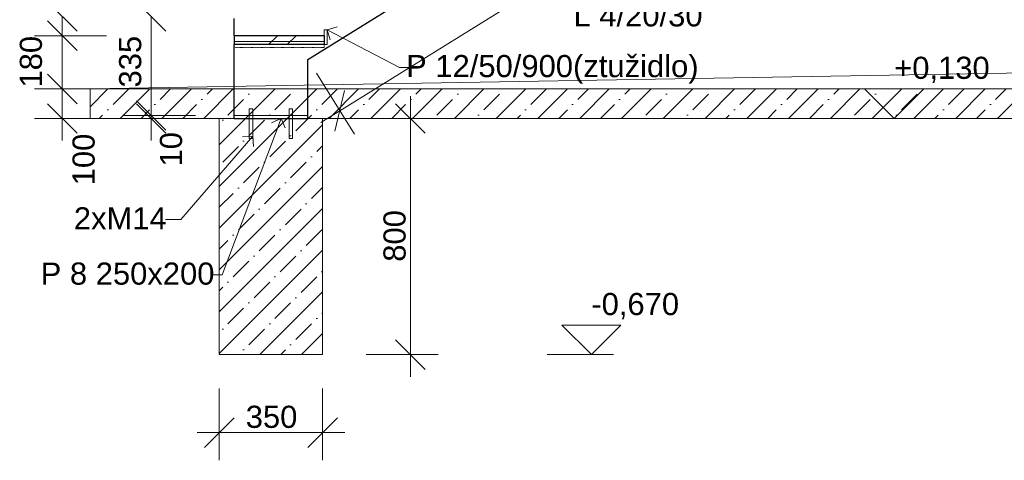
# Model space of a CAD drawing. Header units: millimetres. Extents: x -11934 to 16012, y -44210 to -5230.
# Tile 1 of 7: x 10735 to 14068, y -44210 to -42718. Entities that reach past the tile are written whole.
import ezdxf

# ---------------------------------------------------------------- set-up
doc = ezdxf.new("R2010")
doc.units = ezdxf.units.MM
doc.header["$MEASUREMENT"] = 0
for name, pattern in [('Wipeout_Contour', [1000, 0, -1000]), ('Čerchovaná S', [3.5, 1.5, -0.85, 0.3, -0.85]), ('Čárkovaná', [325, 200, -125]), ('Čárkovaná S', [2.5, 1.5, -1])]:
    doc.linetypes.add(name, pattern=pattern)
for name, color, linetype in [('A-A4_POHLED ZÁPADNÍ_1_Anotace - SP', 7, 'Continuous'), ('A-A4_POHLED ZÁPADNÍ_1_Interiér - schodiště', 7, 'Continuous'), ('A-A4_POHLED ZÁPADNÍ_1_Konstrukce - nosné', 7, 'Continuous'), ('A-A4_POHLED ZÁPADNÍ_1_Kóty - SP', 7, 'Continuous'), ('A-A4_POHLED ZÁPADNÍ_1_Nové_Interiér - schodiště', 7, 'Continuous'), ('A-A4_POHLED ZÁPADNÍ_1_Nové_Výplně – Řezové', 7, 'Continuous')]:
    doc.layers.add(name, color=color, linetype=linetype)
doc.styles.add('GENEROVANÝ_STYL_1', font='txt')
doc.styles.add('GENEROVANÝ_STYL_2', font='txt')
pattern_1 = [(45, (22541.76, -43182.14), (-70.7107, 70.7107), []), (45, (22506.41, -43146.78), (-70.7107, 70.7107), [75, -25, 0, -25])]

# ---------------------------------------------------------------- blocks, each defined once
blk = doc.blocks.new('*X1', base_point=(10348.1, -44372))
at = {"layer": 'A-A4_POHLED ZÁPADNÍ_1_Nové_Výplně – Řezové', "color": 21, "linetype": 'Continuous', "lineweight": 20, "true_color": 0xffaaaa}
for p, q in [((11577.9, -42802), (11607.9, -42772)), ((11641.1, -42802), (11671.1, -42772))]:
    blk.add_line(p, q, dxfattribs=at)

msp = doc.modelspace()

# ---------------------------------------------------------------- hatches: boundary and pattern name
at = {"layer": 'A-A4_POHLED ZÁPADNÍ_1_Konstrukce - nosné', "linetype": 'Continuous', "lineweight": 0, "true_color": 0xffffff}
h = msp.add_hatch(dxfattribs=at)
h.set_pattern_fill('beton_prostý_3_0001', style=0, pattern_type=2)
h.set_pattern_definition(pattern_1)
h.paths.add_polyline_path([(10973.4, -42952), (10973.4, -43052), (15745.2, -43052), (15745.2, -42952)])
at = {"layer": 'A-A4_POHLED ZÁPADNÍ_1_Konstrukce - nosné', "linetype": 'Continuous', "lineweight": 13}
h = msp.add_hatch(dxfattribs=at)
h.set_pattern_fill('beton_prostý_3_0001', color=253, style=0, pattern_type=2)
h.set_pattern_definition(pattern_1)
h.paths.add_polyline_path([(11410.7, -43052), (11410.7, -43852), (11760.7, -43852), (11760.7, -43052)])

# ---------------------------------------------------------------- linework, layer by layer
at = {"layer": 'A-A4_POHLED ZÁPADNÍ_1_Anotace - SP', "color": 154, "linetype": 'Continuous', "lineweight": 13}
for p, q in [((11775.8, -42752), (11809.6, -42741.4)), ((12020.4, -42879.5), (12054.4, -42879.5)), ((11619.7, -43052), (11420.9, -43581.7)), ((11619.7, -43052), (11587.5, -43066.6)), ((11619.7, -43052), (11634.3, -43084.2)), ((11524.3, -43111.7), (11280.9, -43394.5)), ((11524.3, -43111.7), (11489.1, -43114.4)), ((11524.3, -43111.7), (11527, -43147)), ((11280.9, -43394.5), (11229.2, -43394.5)), ((11420.9, -43581.7), (11386.9, -43581.7))]:
    msp.add_line(p, q, dxfattribs=at)
at = {"layer": 'A-A4_POHLED ZÁPADNÍ_1_Interiér - schodiště', "color": 92, "linetype": 'Continuous', "lineweight": 13, "true_color": 0x00d700}
msp.add_line((11775.8, -42752), (11765.7, -42752), dxfattribs=at)
at = {"layer": 'A-A4_POHLED ZÁPADNÍ_1_Interiér - schodiště', "color": 1, "linetype": 'Čárkovaná S', "lineweight": 18}
for p, q in [((11460.7, -42952), (11460.7, -43042)), ((11710.7, -42952), (11710.7, -43042))]:
    msp.add_line(p, q, dxfattribs=at)
at = {"layer": 'A-A4_POHLED ZÁPADNÍ_1_Interiér - schodiště', "color": 1, "linetype": 'Čárkovaná', "lineweight": 18}
for p, q in [((11512.3, -43019.5), (11524.3, -43019.5)), ((11512.3, -43119.5), (11512.3, -43019.5)), ((11524.3, -43019.5), (11524.3, -43119.5)), ((11659, -43019.5), (11647, -43019.5)), ((11647, -43019.5), (11647, -43119.5)), ((11659, -43119.5), (11659, -43019.5)), ((11524.3, -43119.5), (11512.3, -43119.5)), ((11647, -43119.5), (11659, -43119.5))]:
    msp.add_line(p, q, dxfattribs=at)
at = {"layer": 'A-A4_POHLED ZÁPADNÍ_1_Interiér - schodiště', "color": 1, "linetype": 'Continuous', "lineweight": 18}
for p, q in [((11460.7, -43052), (11460.7, -43042)), ((11460.7, -43042), (11710.7, -43042)), ((11710.7, -43052), (11460.7, -43052)), ((11710.7, -43042), (11710.7, -43052))]:
    msp.add_line(p, q, dxfattribs=at)
at = {"layer": 'A-A4_POHLED ZÁPADNÍ_1_Konstrukce - nosné', "color": 1, "linetype": 'Continuous', "lineweight": 18}
msp.add_line((10973.4, -42952), (15991.4, -42865.7), dxfattribs=at)
at = {"layer": 'A-A4_POHLED ZÁPADNÍ_1_Konstrukce - nosné', "color": 1, "linetype": 'Continuous', "lineweight": 13, "flags": 128}
for points in [[(10973.4, -42952), (15745.2, -42952), (15745.2, -43052), (10973.4, -43052)], [(11410.7, -43052), (11760.7, -43052), (11760.7, -43852), (11410.7, -43852)]]:
    msp.add_lwpolyline(points, close=True, dxfattribs=at)
at = {"layer": 'A-A4_POHLED ZÁPADNÍ_1_Kóty - SP', "color": 154, "linetype": 'Continuous', "lineweight": 13}
for p, q in [((13945.5, -41705.7), (11818.5, -43025.9)), ((10829.2, -42656.9), (10929.2, -42756.9)), ((11130.1, -42656.9), (11230.1, -42756.9)), ((10829.2, -42722), (10929.2, -42822)), ((10879.2, -42772), (10879.2, -42706.9)), ((11180.1, -43042), (11180.1, -42706.9)), ((11029.2, -42772), (10785.4, -42772)), ((10879.2, -42952), (10879.2, -42772)), ((10829.2, -42902), (10929.2, -43002)), ((11739.4, -42898.5), (11868, -43105.6)), ((11029.2, -42952), (10785.4, -42952)), ((10879.2, -43052), (10879.2, -42952)), ((11834.6, -42957.1), (11802.4, -43094.8)), ((13695.4, -43052), (13595.4, -42952)), ((13595.4, -42952), (13795.4, -42952)), ((13795.4, -42952), (13695.4, -43052)), ((11130.1, -42992), (11230.1, -43092)), ((12057.5, -43052), (12057.5, -42977)), ((10829.2, -43002), (10929.2, -43102)), ((11230.1, -43102), (11130.1, -43002)), ((11818.5, -43025.9), (11754.8, -43065.5)), ((12107.5, -43102), (12007.5, -43002)), ((11029.2, -43052), (10785.4, -43052)), ((10879.2, -43127), (10879.2, -43052)), ((11330.1, -43042), (11086.3, -43042)), ((11330.1, -43052), (11086.3, -43052)), ((11180.1, -43052), (11180.1, -43042)), ((11180.1, -43127), (11180.1, -43052)), ((12151.2, -43052), (11907.5, -43052)), ((12057.5, -43852), (12057.5, -43052)), ((13695.4, -43052), (13545.4, -43052)), ((13695.4, -43052), (13770.4, -43052)), ((12670.2, -43852), (12570.2, -43752)), ((12570.2, -43752), (12770.2, -43752)), ((12770.2, -43752), (12670.2, -43852)), ((12007.5, -43802), (12107.5, -43902)), ((12151.2, -43852), (11907.5, -43852)), ((12057.5, -43927), (12057.5, -43852)), ((12670.2, -43852), (12520.2, -43852)), ((12670.2, -43852), (12745.2, -43852)), ((11410.7, -44209.9), (11410.7, -43966.1)), ((11760.7, -44209.9), (11760.7, -43966.1)), ((11460.7, -44066.1), (11360.7, -44166.1)), ((11710.7, -44166.1), (11810.7, -44066.1)), ((11335.7, -44116.1), (11410.7, -44116.1)), ((11410.7, -44116.1), (11760.7, -44116.1)), ((11760.7, -44116.1), (11835.7, -44116.1))]:
    msp.add_line(p, q, dxfattribs=at)
at = {"layer": 'A-A4_POHLED ZÁPADNÍ_1_Nové_Interiér - schodiště', "color": 1, "linetype": 'Continuous', "lineweight": 25}
for p, q in [((11856.1, -42761.9), (12146.1, -42581.9)), ((11710.7, -43052), (11710.7, -42852.2)), ((11460.7, -43052), (11710.7, -43052))]:
    msp.add_line(p, q, dxfattribs=at)

# ---------------------------------------------------------------- texts
at = {"layer": 'A-A4_POHLED ZÁPADNÍ_1_Anotace - SP', "color": 154, "linetype": 'Continuous', "lineweight": 13, "char_height": 75, "attachment_point": 5, "style": 'GENEROVANÝ_STYL_1'}
for s, insert in [('\\A1;{\\pqc;\\fArial|b0|i0|c238|p38;L 4/20/30}', (12828.3, -42703.4)), ('\\A1;{\\pqc;\\fArial|b0|i0|c238|p38;P 1\\fArial|b0|i0|c238|p38;2\\fArial|b0|i0|c238|p38;/50/900(ztužidlo)}', (12538.2, -42886)), ('\\A1;{\\pqc;\\fArial|b0|i0|c238|p38;2xM14}', (11075.6, -43390.3)), ('\\A1;{\\pqc;\\fArial|b0|i0|c238|p38;P 8 \\fArial|b0|i0|c238|p38;2\\fArial|b0|i0|c238|p38;50x\\fArial|b0|i0|c238|p38;2\\fArial|b0|i0|c238|p38;00}', (11100.3, -43578))]:
    msp.add_mtext(s, dxfattribs=dict(at, insert=insert))
at = {"layer": 'A-A4_POHLED ZÁPADNÍ_1_Kóty - SP', "color": 154, "linetype": 'Continuous', "lineweight": 13, "char_height": 75, "attachment_point": 7, "rotation": 90, "style": 'GENEROVANÝ_STYL_2'}
for s, insert, width in [('\\A1;{\\pql;\\fArial|b0|i0|c0|p38;180}', (10811.5, -42947.3), 170.744), ('\\A1;{\\pql;\\fArial|b0|i0|c0|p38;335}', (11147.6, -42947.1), 170.744), ('\\A1;{\\pql;\\fArial|b0|i0|c0|p38;100}', (10989.9, -43278.5), 170.744), ('\\A1;{\\pql;\\fArial|b0|i0|c0|p38;10}', (11285.9, -43214.7), 113.829), ('\\A1;{\\pql;\\fArial|b0|i0|c0|p38;800}', (12042.5, -43537.3), 170.744)]:
    msp.add_mtext(s, dxfattribs=dict(at, insert=insert, width=width))
at = {"layer": 'A-A4_POHLED ZÁPADNÍ_1_Kóty - SP', "color": 154, "linetype": 'Continuous', "lineweight": 13, "char_height": 75, "attachment_point": 7, "style": 'GENEROVANÝ_STYL_2'}
for s, insert, width in [('\\A1;{\\pql;\\fArial|b0|i0|c0|p38;+0,130}', (13695.4, -42932), 316.801), ('\\A1;{\\pql;\\fArial|b0|i0|c0|p38;-0,670}', (12670.2, -43732), 290.743), ('\\A1;{\\pql;\\fArial|b0|i0|c0|p38;350}', (11500.3, -44101.1), 170.744)]:
    msp.add_mtext(s, dxfattribs=dict(at, insert=insert, width=width))

# ---------------------------------------------------------------- wipeouts: each hides what was drawn before it
at = {"color": 254, "linetype": 'Wipeout_Contour', "lineweight": 0, "ltscale": 177340.900921}
msp.add_wipeout([(11460.7, -42802), (11765.7, -42802), (11765.7, -42772), (11460.7, -42772)], dxfattribs=at).dxf.layer = 'A-A4_POHLED ZÁPADNÍ_1_Nové_Výplně – Řezové'

# ---------------------------------------------------------------- next in the draw order: linework, layer by layer
at = {"layer": 'A-A4_POHLED ZÁPADNÍ_1_Anotace - SP', "color": 154, "linetype": 'Continuous', "lineweight": 13}
for q in [(12020.4, -42879.5), (11786.4, -42785.7)]:
    msp.add_line((11775.8, -42752), q, dxfattribs=at)
at = {"layer": 'A-A4_POHLED ZÁPADNÍ_1_Interiér - schodiště', "color": 92, "linetype": 'Continuous', "lineweight": 13, "true_color": 0x00d700}
for p, q in [((11765.7, -42752), (11765.7, -42802)), ((11775.8, -42802), (11775.8, -42752)), ((11765.7, -42802), (11775.8, -42802))]:
    msp.add_line(p, q, dxfattribs=at)
at = {"layer": 'A-A4_POHLED ZÁPADNÍ_1_Interiér - schodiště', "color": 151, "linetype": 'Continuous', "lineweight": 13, "true_color": 0x80c2ff}
for p, q in [((11460.7, -42791.8), (11460.7, -42802)), ((11765.7, -42791.8), (11460.7, -42791.8)), ((11765.7, -42802), (11765.7, -42791.8)), ((11460.7, -42802), (11765.7, -42802))]:
    msp.add_line(p, q, dxfattribs=at)
at = {"layer": 'A-A4_POHLED ZÁPADNÍ_1_Interiér - schodiště', "color": 151, "linetype": 'Čerchovaná S', "lineweight": 13, "true_color": 0x80c2ff}
for p, q in [((11460.7, -42802), (11460.7, -42812.1)), ((11765.7, -42802), (11460.7, -42802)), ((11460.7, -42812.1), (11765.7, -42812.1)), ((11765.7, -42812.1), (11765.7, -42802))]:
    msp.add_line(p, q, dxfattribs=at)
at = {"layer": 'A-A4_POHLED ZÁPADNÍ_1_Nové_Interiér - schodiště', "color": 1, "linetype": 'Continuous', "lineweight": 25}
for p, q in [((11460.7, -42772), (11460.7, -42713.1)), ((11710.7, -42852.2), (11856.1, -42761.9)), ((11460.7, -42772), (11460.7, -42802)), ((11765.7, -42772), (11460.7, -42772)), ((11765.7, -42772), (11765.7, -42802)), ((11765.7, -42802), (11460.7, -42802)), ((11460.7, -43052), (11460.7, -42802))]:
    msp.add_line(p, q, dxfattribs=at)

# ---------------------------------------------------------------- next in the draw order: block references
at = {"layer": 'A-A4_POHLED ZÁPADNÍ_1_Interiér - schodiště', "color": 9, "linetype": 'Continuous', "lineweight": 13}
msp.add_blockref('*X1', (10348.1, -44372), dxfattribs=at)

doc.saveas('drawing.dxf')
